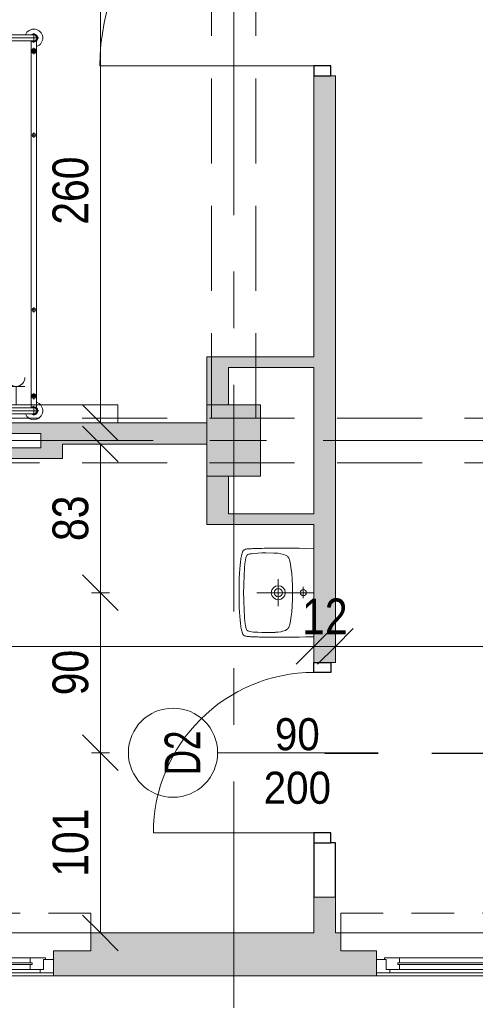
# Model space of a CAD drawing. Header units: centimetres. Extents: x -1631 to 21770, y -8842 to 3590.
# Tile 6 of 133: x -733 to -477, y 92 to 644. Entities that reach past the tile are written whole.
import ezdxf

# ---------------------------------------------------------------- set-up
doc = ezdxf.new("R2010")
doc.units = ezdxf.units.CM
for name, pattern in [('Dash', [60, 30, -30]), ('Oś', [222.25, 127, -31.75, 31.75, -31.75]), ('Ponad', [39.688, 23.813, -15.875]), ('Ukryte', [71.438, 47.625, -23.813])]:
    doc.linetypes.add(name, pattern=pattern)
for name, color, linetype, lineweight in [('A-ANNO-DIMS', 211, 'Continuous', 13), ('A-ANNO-DIMS-100', 211, 'Continuous', 13), ('A-ANNO-NOTE', 131, 'Continuous', 9), ('A-DETL', 90, 'Continuous', 9), ('A-DETL-GENF', 92, 'Continuous', 9), ('A-DETL-HDLN', 90, 'Ukryte', 9), ('A-DETL-MEDM', 33, 'Continuous', 13), ('A-DOOR', 31, 'Continuous', 13), ('A-FLOR-OVHD', 1, 'Ponad', 9), ('A-GLAZ', 151, 'Continuous', 13), ('A-WALL', 113, 'Continuous', 13), ('A-WALL-PATT', 111, 'Continuous', 13), ('I-FURN', 30, 'Continuous', 9), ('P-SANR-FIXT', 6, 'Continuous', 9), ('Q-SPCQ', 91, 'Continuous', 9), ('S-COLS', 52, 'Continuous', 13), ('S-GRID', 1, 'Continuous', 13)]:
    doc.layers.add(name, color=color, linetype=linetype, lineweight=lineweight)
doc.styles.add('Arial', font='arial.ttf', dxfattribs={"width": 0.9, "height": 18})
doc.styles.add('Arial Narrow_5', font='ARIALN.TTF', dxfattribs={"height": 20})
doc.styles.add('Arial_1', font='arial.ttf', dxfattribs={"width": 0.7, "height": 20})
doc.dimstyles.new('Diagonal_1_100__0__wewnętrzne', dxfattribs={"dimscale": 30.48, "dimtxt": 20.468619, "dimasz": 0.656168, "dimexe": 0.164042, "dimexo": 0.0625, "dimgap": 0.032808, "dimtad": 1, "dimdec": 0, "dimdsep": 46, "dimtxsty": 'Arial Narrow_5', "dimblk1": 'OBLIQUE', "dimblk2": 'OBLIQUE', "dimsah": 1, "dimcen": 0.09, "dimazin": 0, "dimtfac": 1, "dimtdec": 4, "dimtix": 1, "dimtmove": 0, "dimatfit": 3, "dimfxl": 0, "dimtvp": 1, "dimtolj": 1, "dimtzin": 0, "dimarcsym": 0})
doc.dimstyles.new('Diagonal_1_100__0__wewnętrzne_2', dxfattribs={"dimscale": 30.48, "dimtxt": 20.468619, "dimasz": 0.656168, "dimexe": 0.164042, "dimexo": 0.0625, "dimgap": 0.032808, "dimtad": 1, "dimdec": 0, "dimdsep": 46, "dimtxsty": 'Arial Narrow_5', "dimblk1": 'OBLIQUE', "dimblk2": 'OBLIQUE', "dimsah": 1, "dimcen": 0.09, "dimazin": 0, "dimtfac": 1, "dimtdec": 4, "dimtix": 1, "dimtmove": 2, "dimatfit": 3, "dimfxl": 0, "dimtvp": 1, "dimtolj": 1, "dimtzin": 0, "dimarcsym": 0})

# ---------------------------------------------------------------- blocks, each defined once
blk = doc.blocks.new('M_Concrete-rengular-Column - 300 x 400mm-1795933-6_piętro IV __13_80 m_ - stan projektowany')
at = {"layer": 'S-COLS', "lineweight": 9}
blk.add_hatch(color=254, dxfattribs=at).paths.add_polyline_path([(15, -20), (15, 20), (-15, 20), (-15, -20)], flags=0)
for p, q in [((15, 20), (-15, 20)), ((-15, 20), (-15, -20)), ((15, -20), (15, 20)), ((-15, -20), (15, -20))]:
    blk.add_line(p, q, dxfattribs=at)
blk = doc.blocks.new('łóżko 195x90 typ FAMED _102039_ - łóżko 195x90 typ FAMED _102039_-1233017-6_piętro IV __13_80 m_ - stan projektowany')
at = {"layer": 'I-FURN'}
for p, q in [((-43.25, 101.53), (-43.25, 106.98)), ((-43.25, 105.95), (43.25, 105.95)), ((43.25, 101.53), (43.25, 106.98)), ((45.97, 104.25), (-45.98, 104.25)), ((-44.75, -103.1), (-44.75, 102.61)), ((-43.25, 102.55), (43.25, 102.55)), ((-41.75, 102.55), (-41.75, -103.1)), ((41.75, 102.61), (41.75, -103.05)), ((44.75, -103.1), (44.75, 102.61)), ((-45, 96.93), (-41.5, 96.93)), ((-43.25, 95.18), (-43.25, 98.68)), ((45, 96.93), (41.5, 96.93)), ((43.25, 95.18), (43.25, 98.68)), ((-44.75, 49.81), (-41.75, 49.81)), ((-43.25, 48.31), (-43.25, 51.31)), ((44.75, 49.81), (41.75, 49.81)), ((43.25, 48.31), (43.25, 51.31)), ((-44.75, -48.19), (-41.75, -48.19)), ((-43.25, -49.69), (-43.25, -46.69)), ((44.75, -48.19), (41.75, -48.19)), ((43.25, -49.69), (43.25, -46.69)), ((-45, -96.6), (-41.5, -96.6)), ((-43.25, -94.85), (-43.25, -98.35)), ((45, -96.6), (41.5, -96.6)), ((43.25, -94.85), (43.25, -98.35)), ((-45.98, -104.75), (45.97, -104.75)), ((-43.25, -102.02), (-43.25, -107.47)), ((-43.25, -103.05), (43.25, -103.05)), ((43.25, -102.02), (43.25, -107.47)), ((-43.25, -106.45), (43.25, -106.45))]:
    blk.add_line(p, q, dxfattribs=at)
for centre, radius in [((-43.25, 96.93), 1.25), ((-43.25, 96.93), 0.8), ((43.25, 96.93), 1.25), ((43.25, 96.93), 0.8), ((-43.25, 49.81), 1), ((43.25, 49.81), 1), ((-43.25, -48.19), 1), ((43.25, -48.19), 1), ((-43.25, -96.6), 1.25), ((-43.25, -96.6), 0.8), ((43.25, -96.6), 1.25), ((43.25, -96.6), 0.8)]:
    blk.add_circle(centre, radius, dxfattribs=at)
for centre, radius, start, end in [((-43.25, 104.25), 5, 19.8769, 252.5424), ((-43.25, 104.25), 2.23, 49.8221, 310.1779), ((-43.25, 104.25), 1.93, 62.0207, 297.9793), ((-43.25, 104.25), 1.7, 90, 270), ((43.25, 104.25), 5, 287.4576, 160.1231), ((43.25, 104.25), 2.23, 229.8221, 130.1779), ((43.25, 104.25), 1.93, 242.0207, 117.9793), ((43.25, 104.25), 1.7, 270, 90), ((-43.25, -104.75), 5, 107.4576, 340.1231), ((-43.25, -104.75), 2.23, 47.6113, 310.1779), ((-43.25, -104.75), 1.93, 62.0207, 297.9793), ((-43.25, -104.75), 1.7, 90, 270), ((43.25, -104.75), 5, 199.8769, 72.5424), ((43.25, -104.75), 2.23, 229.8221, 130.1779), ((43.25, -104.75), 1.93, 242.0207, 117.9793), ((43.25, -104.75), 1.7, 270, 90)]:
    blk.add_arc(centre, radius, start, end, dxfattribs=at)
blk = doc.blocks.new('Umywalka koło Nova Pro - Pro 50-1205816-6_piętro IV __13_80 m_ - stan projektowany')
at = {"layer": 'P-SANR-FIXT'}
for p, q in [((-11.92, 43.87), (-11.82, 44.38)), ((-11.82, 44.38), (-11.71, 44.67)), ((-11.6, 44.96), (-11.79, 44.38)), ((-11.71, 44.67), (-11.6, 44.96)), ((-11.6, 44.96), (-11.26, 45.47)), ((-11.26, 45.47), (-11.6, 44.96)), ((-11.26, 45.47), (-10.8, 45.84)), ((-10.8, 45.84), (-11.26, 45.47)), ((-10.8, 45.84), (-10.24, 46.11)), ((-10.24, 46.11), (-10.8, 45.84)), ((-10.24, 46.11), (-9.61, 46.32)), ((-9.61, 46.32), (-10.24, 46.11)), ((-9.61, 46.32), (-8.94, 46.51)), ((-8.94, 46.51), (-9.61, 46.32)), ((-8.94, 46.51), (-8.25, 46.64)), ((-8.25, 46.64), (-8.94, 46.51)), ((-8.25, 46.64), (-7.5, 46.8)), ((-7.5, 46.8), (-8.25, 46.64)), ((-7.53, 44.06), (-6.97, 44.22)), ((-7.5, 46.8), (-6.73, 46.91)), ((-6.73, 46.91), (-7.5, 46.8)), ((-6.97, 44.22), (-5.88, 44.43)), ((-6.73, 46.91), (-5.93, 47.04)), ((-5.93, 47.04), (-6.73, 46.91)), ((-5.93, 47.04), (-5.1, 47.15)), ((-5.1, 47.15), (-5.93, 47.04)), ((-5.88, 44.43), (-3.64, 44.75)), ((-5.1, 47.15), (-4.2, 47.25)), ((-4.2, 47.25), (-5.1, 47.15)), ((-4.2, 47.25), (-3.27, 47.36)), ((-3.27, 47.36), (-4.2, 47.25)), ((-3.64, 44.75), (-1.4, 44.94)), ((-3.27, 47.36), (-2.28, 47.44)), ((-2.28, 47.44), (-3.27, 47.36)), ((-2.28, 47.44), (-1.24, 47.52)), ((-1.24, 47.52), (-2.28, 47.44)), ((-1.4, 44.94), (3.1, 45.18)), ((-1.24, 47.52), (-0.15, 47.63)), ((-0.15, 47.63), (-1.24, 47.52)), ((-0.15, 47.63), (1.05, 47.71)), ((1.05, 47.71), (-0.15, 47.63)), ((1.05, 47.71), (2.3, 47.76)), ((2.3, 47.76), (1.05, 47.71)), ((2.3, 47.76), (3.66, 47.84)), ((3.66, 47.84), (2.3, 47.76)), ((3.1, 45.18), (7.6, 45.31)), ((3.66, 47.84), (5.12, 47.89)), ((5.12, 47.89), (3.66, 47.84)), ((5.12, 47.89), (6.72, 47.95)), ((6.72, 47.95), (5.12, 47.89)), ((6.72, 47.95), (8.45, 47.97)), ((8.45, 47.97), (6.72, 47.95)), ((7.6, 45.31), (9.86, 45.39)), ((8.45, 47.97), (10.4, 48)), ((10.4, 48), (8.45, 47.97)), ((9.86, 45.39), (11.04, 45.42)), ((10.4, 48), (14.63, 48)), ((14.63, 48), (10.4, 48)), ((11.04, 45.42), (11.7, 45.42)), ((11.7, 45.42), (12.5, 45.44)), ((12.5, 45.44), (13.3, 45.42)), ((13.3, 45.42), (13.99, 45.42)), ((13.99, 45.42), (15.14, 45.39)), ((14.63, 48), (16.55, 47.97)), ((16.55, 47.97), (14.63, 48)), ((15.14, 45.39), (17.4, 45.31)), ((16.55, 47.97), (18.31, 47.95)), ((18.31, 47.95), (16.55, 47.97)), ((17.4, 45.31), (21.9, 45.18)), ((18.31, 47.95), (19.88, 47.89)), ((19.88, 47.89), (18.31, 47.95)), ((19.88, 47.89), (21.34, 47.84)), ((21.34, 47.84), (19.88, 47.89)), ((21.34, 47.84), (22.7, 47.76)), ((22.7, 47.76), (21.34, 47.84)), ((21.9, 45.18), (26.4, 44.94)), ((22.7, 47.76), (23.98, 47.71)), ((23.98, 47.71), (22.7, 47.76)), ((23.98, 47.71), (25.15, 47.63)), ((25.15, 47.63), (23.98, 47.71)), ((25.15, 47.63), (26.24, 47.52)), ((26.24, 47.52), (25.15, 47.63)), ((26.24, 47.52), (27.31, 47.44)), ((27.31, 47.44), (26.24, 47.52)), ((26.4, 44.94), (28.64, 44.75)), ((27.31, 47.44), (28.29, 47.36)), ((28.29, 47.36), (27.31, 47.44)), ((28.29, 47.36), (29.23, 47.25)), ((29.23, 47.25), (28.29, 47.36)), ((28.64, 44.75), (30.88, 44.43)), ((29.23, 47.25), (30.1, 47.15)), ((30.1, 47.15), (29.23, 47.25)), ((30.1, 47.15), (30.93, 47.04)), ((30.93, 47.04), (30.1, 47.15)), ((30.88, 44.43), (31.97, 44.22)), ((30.93, 47.04), (31.76, 46.91)), ((31.76, 46.91), (30.93, 47.04)), ((31.76, 46.91), (32.5, 46.8)), ((32.5, 46.8), (31.76, 46.91)), ((31.97, 44.22), (32.53, 44.06)), ((32.5, 46.8), (33.25, 46.64)), ((33.25, 46.64), (32.5, 46.8)), ((33.25, 46.64), (33.97, 46.51)), ((33.97, 46.51), (33.25, 46.64)), ((33.97, 46.51), (34.63, 46.32)), ((34.63, 46.32), (33.97, 46.51)), ((34.63, 46.32), (35.24, 46.11)), ((35.24, 46.11), (34.63, 46.32)), ((35.24, 46.11), (35.8, 45.84)), ((35.8, 45.84), (35.24, 46.11)), ((35.8, 45.84), (36.28, 45.47)), ((36.28, 45.47), (35.8, 45.84)), ((36.28, 45.47), (36.6, 44.96)), ((36.6, 44.96), (36.28, 45.47)), ((36.6, 44.96), (36.82, 44.38)), ((36.82, 44.38), (36.92, 43.87)), ((-12.3, 38.17), (-12.27, 38.89)), ((-12.27, 38.89), (-12.24, 39.61)), ((-12.24, 39.61), (-12.22, 40.28)), ((-12.22, 40.28), (-12.19, 40.94)), ((-12.19, 40.94), (-12.16, 41.58)), ((-12.16, 41.58), (-12.14, 42.22)), ((-12.14, 42.22), (-12.08, 42.81)), ((-12.08, 42.81), (-12, 43.37)), ((-12, 43.37), (-11.92, 43.87)), ((-9.71, 37.56), (-9.53, 39.82)), ((-9.53, 39.82), (-9.39, 40.94)), ((-9.39, 40.94), (-9.21, 42.03)), ((-9.21, 42.03), (-9.05, 42.59)), ((-9.05, 42.59), (-8.86, 43.1)), ((-8.86, 43.1), (-8.7, 43.34)), ((-8.7, 43.34), (-8.51, 43.55)), ((-8.51, 43.55), (-8.03, 43.85)), ((-8.03, 43.85), (-7.53, 44.06)), ((32.53, 44.06), (33.06, 43.85)), ((33.06, 43.85), (33.54, 43.55)), ((33.54, 43.55), (33.73, 43.34)), ((33.73, 43.34), (33.86, 43.1)), ((33.86, 43.1), (34.07, 42.59)), ((34.07, 42.59), (34.21, 42.03)), ((34.21, 42.03), (34.39, 40.94)), ((34.39, 40.94), (34.53, 39.82)), ((34.53, 39.82), (34.71, 37.56)), ((36.92, 43.87), (37.03, 43.37)), ((37.03, 43.37), (37.08, 42.81)), ((37.08, 42.81), (37.14, 42.22)), ((37.14, 42.22), (37.16, 41.58)), ((37.16, 41.58), (37.19, 40.94)), ((37.19, 40.94), (37.22, 40.28)), ((37.22, 40.28), (37.24, 39.61)), ((37.24, 39.61), (37.27, 38.89)), ((37.27, 38.89), (37.3, 38.17)), ((-12.43, 32.39), (-12.4, 33.3)), ((-12.4, 33.88), (-12.38, 35.06)), ((-12.4, 33.3), (-12.4, 33.88)), ((-12.38, 35.06), (-12.35, 35.88)), ((-12.35, 36.65), (-12.32, 37.43)), ((-12.35, 35.88), (-12.35, 36.65)), ((-12.32, 37.43), (-12.3, 38.17)), ((-9.84, 33.06), (-9.79, 35.32)), ((-9.79, 35.32), (-9.71, 37.56)), ((12.5, 6), (12.5, 38)), ((34.71, 37.56), (34.82, 35.32)), ((34.82, 35.32), (34.84, 33.06)), ((37.3, 38.17), (37.32, 37.43)), ((37.32, 37.43), (37.35, 36.65)), ((37.35, 36.65), (37.35, 35.88)), ((37.35, 35.88), (37.38, 35.06)), ((37.38, 35.06), (37.4, 33.88)), ((37.4, 33.88), (37.43, 33.3)), ((37.43, 33.3), (37.43, 32.39)), ((-12.48, 27.81), (-12.46, 29.49)), ((-12.48, 26.13), (-12.48, 27.81)), ((-12.46, 30.5), (-12.43, 31.46)), ((-12.46, 29.49), (-12.46, 30.5)), ((-12.43, 31.46), (-12.43, 32.39)), ((-9.76, 28.56), (-9.84, 33.06)), ((-9.74, 27.87), (-9.76, 28.56)), ((-9.71, 27.55), (-9.74, 27.87)), ((34.74, 27.87), (34.71, 27.55)), ((34.76, 28.56), (34.74, 27.87)), ((34.84, 33.06), (34.76, 28.56)), ((37.43, 32.39), (37.46, 31.46)), ((37.46, 31.46), (37.46, 30.5)), ((37.46, 30.5), (37.48, 29.49)), ((37.48, 29.49), (37.48, 27.81)), ((37.48, 27.81), (37.51, 26.13)), ((-12.51, 24.3), (-12.48, 26.13)), ((-12.48, 22.27), (-12.51, 24.3)), ((-12.48, 19.98), (-12.48, 22.27)), ((-9.69, 27.15), (-9.71, 27.55)), ((-9.61, 26.27), (-9.69, 27.15)), ((-9.37, 24.54), (-9.61, 26.27)), ((-8.91, 22.86), (-9.37, 24.54)), ((-8.62, 22.03), (-8.91, 22.86)), ((20.01, 26), (5.01, 26)), ((33.91, 22.86), (33.62, 22.03)), ((34.37, 24.54), (33.91, 22.86)), ((34.63, 26.27), (34.37, 24.54)), ((34.69, 27.15), (34.63, 26.27)), ((34.71, 27.55), (34.69, 27.15)), ((37.51, 22.27), (37.48, 19.98)), ((37.51, 26.13), (37.51, 22.27)), ((-12.45, 17.35), (-12.48, 19.98)), ((-12.4, 14.28), (-12.45, 17.35)), ((-8.19, 21.26), (-8.62, 22.03)), ((-7.93, 20.91), (-8.19, 21.26)), ((-7.61, 20.62), (-7.93, 20.91)), ((-6.89, 20.14), (-7.61, 20.62)), ((-6.09, 19.8), (-6.89, 20.14)), ((-5.24, 19.53), (-6.09, 19.8)), ((-3.53, 19.16), (-5.24, 19.53)), ((-1.83, 18.89), (-3.53, 19.16)), ((1.66, 18.49), (-1.83, 18.89)), ((5.15, 18.2), (1.66, 18.49)), ((8.64, 18.06), (5.15, 18.2)), ((10.37, 18.01), (8.64, 18.06)), ((14.63, 18.01), (10.37, 18.01)), ((16.36, 18.06), (14.63, 18.01)), ((19.88, 18.2), (16.36, 18.06)), ((23.34, 18.49), (19.88, 18.2)), ((26.83, 18.89), (23.34, 18.49)), ((28.56, 19.16), (26.83, 18.89)), ((30.26, 19.53), (28.56, 19.16)), ((31.09, 19.8), (30.26, 19.53)), ((31.89, 20.14), (31.09, 19.8)), ((32.61, 20.62), (31.89, 20.14)), ((32.93, 20.91), (32.61, 20.62)), ((33.19, 21.26), (32.93, 20.91)), ((33.62, 22.03), (33.19, 21.26)), ((37.45, 17.35), (37.4, 14.28)), ((37.48, 19.98), (37.45, 17.35)), ((-12.32, 10.58), (-12.4, 14.28)), ((15.72, 12.02), (9.46, 12.02)), ((37.4, 14.28), (37.32, 10.58)), ((-12.19, 6), (-12.32, 10.58)), ((37.32, 10.58), (37.19, 6))]:
    blk.add_line(p, q, dxfattribs=at)
for centre, radius in [((12.51, 26), 3.92), ((12.51, 26), 2.28), ((12.5, 12.02), 1.72)]:
    blk.add_circle(centre, radius, dxfattribs=at)
blk = doc.blocks.new('Panel Gazowo Oswietleniowy 2 - Type 1-2423792-6_piętro IV __13_80 m_ - stan projektowany')
at = {"layer": 'Q-SPCQ'}
for p, q in [((-112.5, 47.33), (-102.5, 47.33)), ((-107.5, 47.33), (-107.5, 37)), ((-99.33, 47.33), (-89.33, 47.33)), ((-94.33, 47.33), (-94.33, 37)), ((47.5, 47.33), (57.5, 47.33)), ((52.5, 47.33), (52.5, 37)), ((60.67, 47.33), (70.67, 47.33)), ((65.67, 47.33), (65.67, 37)), ((-79.82, 31.43), (-81.13, 30.12)), ((-74.88, 26.48), (-79.82, 31.43)), ((80.18, 31.43), (78.87, 30.12)), ((85.12, 26.48), (80.18, 31.43)), ((-73.64, 13), (-73.64, 23.5)), ((-66.13, 23.33), (-56.13, 23.33)), ((-61.13, 23.33), (-61.13, 13)), ((-52.67, 23.33), (-42.67, 23.33)), ((-47.67, 23.33), (-47.67, 13)), ((-39.5, 23.33), (-29.5, 23.33)), ((-34.5, 23.33), (-34.5, 13)), ((86.36, 13), (86.36, 23.5)), ((93.87, 23.33), (103.87, 23.33)), ((98.87, 23.33), (98.87, 13)), ((107.33, 23.33), (117.33, 23.33)), ((112.33, 23.33), (112.33, 13)), ((120.5, 23.33), (130.5, 23.33)), ((125.5, 23.33), (125.5, 13)), ((-157.5, 3), (-157.5, 13)), ((-157.5, 13), (182.5, 13)), ((182.5, 13), (182.5, 3))]:
    blk.add_line(p, q, dxfattribs=at)
for centre in [(-73.64, 25.25), (86.36, 25.25)]:
    blk.add_circle(centre, 1.75, dxfattribs=at)
for centre, end in [((-107.5, 52.33), 0), ((-94.33, 52.33), 0), ((52.5, 52.33), 0), ((65.67, 52.33), 0), ((-61.13, 28.33), 360), ((-47.67, 28.33), 360), ((-34.5, 28.33), 360), ((98.87, 28.33), 360), ((112.33, 28.33), 360), ((125.5, 28.33), 360)]:
    blk.add_arc(centre, 5, 180, end, dxfattribs=at)
blk = doc.blocks.new('DRZWI 1S - automatyczna etykieta - Drzwi 120-2386914-6_piętro IV __13_80 m_ - stan projektowany')
at = {"layer": 'A-DETL-GENF'}
for p, q in [((-65.5, 3.5), (-60, 3.5)), ((-65.5, -6), (-65.5, 3.5)), ((-60, 3.5), (-60, -6)), ((60, 3.5), (65.5, 3.5)), ((60, -6), (60, 3.5)), ((65.5, 3.5), (65.5, -6)), ((-60, -6), (-65.5, -6)), ((65.5, -6), (60, -6))]:
    blk.add_line(p, q, dxfattribs=at)
at = {"layer": 'A-DETL-MEDM', "lineweight": 25}
for p, q in [((-65.5, -6), (-65.5, 3.5)), ((-65.5, 3.5), (-60, 3.5)), ((-60, 3.5), (-60, -6)), ((60, 3.5), (60, -6)), ((65.5, 3.5), (60, 3.5)), ((65.5, -6), (65.5, 3.5)), ((-60, -6), (-65.5, -6)), ((60, -6), (65.5, -6))]:
    blk.add_line(p, q, dxfattribs=at)
at = {"layer": 'A-DOOR'}
blk.add_line((60, -6), (60, -126), dxfattribs=at)
blk.add_arc((60, -6), 120, 180, 270, dxfattribs=at)
blk = doc.blocks.new('DRZWI 1S - automatyczna etykieta - Drzwi 90-2322410-6_piętro IV __13_80 m_ - stan projektowany')
at = {"layer": 'A-DETL-GENF'}
for p, q in [((-50.5, 3.5), (-45, 3.5)), ((-50.5, -6), (-50.5, 3.5)), ((-45, 3.5), (-45, -6)), ((45, 3.5), (50.5, 3.5)), ((45, -6), (45, 3.5)), ((50.5, 3.5), (50.5, -6)), ((-45, -6), (-50.5, -6)), ((50.5, -6), (45, -6))]:
    blk.add_line(p, q, dxfattribs=at)
at = {"layer": 'A-DETL-MEDM', "lineweight": 25}
for p, q in [((-50.5, -6), (-50.5, 3.5)), ((-50.5, 3.5), (-45, 3.5)), ((-45, 3.5), (-45, -6)), ((45, 3.5), (45, -6)), ((50.5, 3.5), (45, 3.5)), ((50.5, -6), (50.5, 3.5)), ((-45, -6), (-50.5, -6)), ((45, -6), (50.5, -6))]:
    blk.add_line(p, q, dxfattribs=at)
at = {"layer": 'A-DOOR'}
blk.add_line((45, -6), (45, -96), dxfattribs=at)
blk.add_arc((45, -6), 90, 180, 270, dxfattribs=at)
blk = doc.blocks.new('Okno - automatyczna etykieta - 200x165 _projektowane_-2623157-6_piętro IV __13_80 m_ - stan projektowany')
at = {"layer": 'A-GLAZ'}
for p, q in [((-92.5, 5.5), (-100, 5.5)), ((-100, 5.5), (-100, -2)), ((-100, 5.5), (100, 5.5)), ((-87, 3.5), (-94.5, 3.5)), ((-94.5, 3.5), (-94.5, -2)), ((-94.5, -2), (-94.5, 3.5)), ((-94.5, 3.5), (-92.5, 3.5)), ((-92.5, 3.5), (-92.5, 5.5)), ((92.5, 5.5), (-92.5, 5.5)), ((88, 0.75), (-88, 0.75)), ((-88, 0.75), (-88, -0.25)), ((-88, -0.25), (-88, 0.75)), ((-88, 0.75), (-87, 0.75)), ((-87, 0.75), (-87, 3.5)), ((87, 3.5), (-87, 3.5)), ((2.5, 2.25), (-2.5, 2.25)), ((-2.5, 2.25), (-2.5, -1.75)), ((2.5, -1.75), (2.5, 2.25)), ((94.5, 3.5), (87, 3.5)), ((87, 3.5), (87, 0.75)), ((87, 0.75), (88, 0.75)), ((88, -0.25), (88, 0.75)), ((88, 0.75), (88, -0.25)), ((100, 5.5), (92.5, 5.5)), ((92.5, 5.5), (92.5, 3.5)), ((92.5, 3.5), (94.5, 3.5)), ((94.5, -2), (94.5, 3.5)), ((94.5, 3.5), (94.5, -2)), ((100, -2), (100, 5.5)), ((-100, -2), (-94.5, -2)), ((-94.5, -2), (-95.5, -2)), ((-95.5, -2), (-95.5, -3)), ((-95.5, -3), (-87, -3)), ((-88, -0.25), (88, -0.25)), ((-87, -0.25), (-88, -0.25)), ((-87, -3), (-87, -0.25)), ((87, -3), (-87, -3)), ((-2.5, -1.75), (2.5, -1.75)), ((87, -0.25), (87, -3)), ((88, -0.25), (87, -0.25)), ((87, -3), (95.5, -3)), ((95.5, -2), (94.5, -2)), ((94.5, -2), (100, -2)), ((95.5, -3), (95.5, -2))]:
    blk.add_line(p, q, dxfattribs=at)
blk = doc.blocks.new('DIMBLOCK30-6_piętro IV __13_80 m_ - stan projektowany')
at = {"layer": 'A-ANNO-DIMS-100', "transparency": 16777216}
for p, q in [((-687.3, 678.33), (-697.3, 688.33)), ((-692.3, 678.33), (-682.3, 678.33)), ((-687.3, 678.33), (-692.3, 678.33)), ((-687.3, 418.33), (-687.3, 678.33)), ((-687.3, 678.33), (-677.3, 668.33)), ((-687.3, 418.33), (-697.3, 428.33)), ((-692.3, 418.33), (-682.3, 418.33)), ((-687.3, 418.33), (-692.3, 418.33)), ((-687.3, 418.33), (-677.3, 408.33))]:
    blk.add_line(p, q, dxfattribs=at)
at = {"layer": 'A-ANNO-DIMS-100', "color": 0, "transparency": 16777216, "insert": (-714.15, 529.32), "char_height": 20, "width": 45.6158, "attachment_point": 1, "rotation": 90, "line_spacing_factor": 0.974696, "style": 'Arial Narrow_5'}
blk.add_mtext('260', dxfattribs=at)
blk = doc.blocks.new('_Oblique')
at = {"color": 0, "linetype": 'ByBlock', "lineweight": -2}
blk.add_line((-0.5, -0.5), (0.5, 0.5), dxfattribs=at)
blk = doc.blocks.new('DIMBLOCK73-6_piętro IV __13_80 m_ - stan projektowany')
at = {"layer": 'A-ANNO-DIMS-100', "transparency": 16777216}
for p, q in [((-687.3, 233.33), (-697.3, 243.33)), ((-682.3, 233.33), (-692.3, 233.33)), ((-687.3, 132.33), (-687.3, 233.33)), ((-687.3, 233.33), (-677.3, 223.33)), ((-687.3, 233.33), (-682.3, 233.33)), ((-687.3, 132.33), (-697.3, 142.33)), ((-692.3, 132.33), (-682.3, 132.33)), ((-687.3, 132.33), (-692.3, 132.33)), ((-687.3, 132.33), (-677.3, 122.33))]:
    blk.add_line(p, q, dxfattribs=at)
at = {"layer": 'A-ANNO-DIMS-100', "color": 0, "transparency": 16777216, "insert": (-714.15, 163.82), "char_height": 20, "width": 45.6158, "attachment_point": 1, "rotation": 90, "line_spacing_factor": 0.974696, "style": 'Arial Narrow_5'}
blk.add_mtext('101', dxfattribs=at)
blk = doc.blocks.new('DIMBLOCK74-6_piętro IV __13_80 m_ - stan projektowany')
at = {"layer": 'A-ANNO-DIMS-100', "transparency": 16777216}
for p, q in [((-687.3, 323.02), (-697.3, 333.02)), ((-682.3, 323.02), (-692.3, 323.02)), ((-687.3, 233.33), (-687.3, 323.02)), ((-687.3, 323.02), (-677.3, 313.02)), ((-687.3, 323.02), (-682.3, 323.02)), ((-687.3, 233.33), (-697.3, 243.33)), ((-682.3, 233.33), (-692.3, 233.33)), ((-687.3, 233.33), (-677.3, 223.33)), ((-687.3, 233.33), (-682.3, 233.33))]:
    blk.add_line(p, q, dxfattribs=at)
at = {"layer": 'A-ANNO-DIMS-100', "color": 0, "transparency": 16777216, "insert": (-714.15, 265.5), "char_height": 20, "width": 30.4105, "attachment_point": 1, "rotation": 90, "line_spacing_factor": 0.974696, "style": 'Arial Narrow_5'}
blk.add_mtext('90', dxfattribs=at)
blk = doc.blocks.new('DIMBLOCK75-6_piętro IV __13_80 m_ - stan projektowany')
at = {"layer": 'A-ANNO-DIMS-100', "transparency": 16777216}
for p, q in [((-687.3, 406.33), (-697.3, 416.33)), ((-692.3, 406.33), (-682.3, 406.33)), ((-687.3, 406.33), (-692.3, 406.33)), ((-687.3, 323.02), (-687.3, 406.33)), ((-687.3, 406.33), (-677.3, 396.33)), ((-687.3, 323.02), (-697.3, 333.02)), ((-682.3, 323.02), (-692.3, 323.02)), ((-687.3, 323.02), (-677.3, 313.02)), ((-687.3, 323.02), (-682.3, 323.02))]:
    blk.add_line(p, q, dxfattribs=at)
at = {"layer": 'A-ANNO-DIMS-100', "color": 0, "transparency": 16777216, "insert": (-714.15, 352), "char_height": 20, "width": 30.4105, "attachment_point": 1, "rotation": 90, "line_spacing_factor": 0.974696, "style": 'Arial Narrow_5'}
blk.add_mtext('83', dxfattribs=at)
blk = doc.blocks.new('DIMBLOCK100-6_piętro IV __13_80 m_ - stan projektowany')
at = {"layer": 'A-ANNO-DIMS-100', "transparency": 16777216}
for p, q in [((-555.62, 292.9), (-545.62, 302.9)), ((-322.62, 292.9), (-312.62, 302.9)), ((-555.62, 292.9), (-565.62, 282.9)), ((-555.62, 287.9), (-555.62, 297.9)), ((-322.62, 292.9), (-555.62, 292.9)), ((-555.62, 292.9), (-555.62, 287.9)), ((-322.62, 292.9), (-332.62, 282.9)), ((-322.62, 287.9), (-322.62, 297.9)), ((-322.62, 292.9), (-322.62, 287.9))]:
    blk.add_line(p, q, dxfattribs=at)
at = {"layer": 'A-ANNO-DIMS-100', "color": 0, "transparency": 16777216, "insert": (-458.13, 319.75), "char_height": 20, "width": 45.6158, "attachment_point": 1, "line_spacing_factor": 0.974696, "style": 'Arial Narrow_5'}
blk.add_mtext('233', dxfattribs=at)
blk = doc.blocks.new('DIMBLOCK101-6_piętro IV __13_80 m_ - stan projektowany')
at = {"layer": 'A-ANNO-DIMS-100', "transparency": 16777216}
for p, q in [((-567.62, 292.9), (-557.62, 302.9)), ((-555.62, 292.9), (-545.62, 302.9)), ((-567.62, 292.9), (-577.62, 282.9)), ((-567.62, 287.9), (-567.62, 297.9)), ((-555.62, 292.9), (-567.62, 292.9)), ((-567.62, 292.9), (-567.62, 287.9)), ((-555.62, 292.9), (-565.62, 282.9)), ((-555.62, 287.9), (-555.62, 297.9)), ((-555.62, 292.9), (-555.62, 287.9))]:
    blk.add_line(p, q, dxfattribs=at)
at = {"layer": 'A-ANNO-DIMS-100', "color": 0, "transparency": 16777216, "insert": (-574.29, 319.75), "char_height": 20, "width": 30.4105, "attachment_point": 1, "line_spacing_factor": 0.974696, "style": 'Arial Narrow_5'}
blk.add_mtext('12', dxfattribs=at)
blk = doc.blocks.new('DIMBLOCK102-6_piętro IV __13_80 m_ - stan projektowany')
at = {"layer": 'A-ANNO-DIMS-100', "transparency": 16777216}
for p, q in [((-1228.62, 292.9), (-1218.62, 302.9)), ((-567.62, 292.9), (-557.62, 302.9)), ((-1228.62, 292.9), (-1238.62, 282.9)), ((-1228.62, 287.9), (-1228.62, 297.9)), ((-567.62, 292.9), (-1228.62, 292.9)), ((-1228.62, 292.9), (-1228.62, 287.9)), ((-567.62, 292.9), (-577.62, 282.9)), ((-567.62, 287.9), (-567.62, 297.9)), ((-567.62, 292.9), (-567.62, 287.9))]:
    blk.add_line(p, q, dxfattribs=at)
at = {"layer": 'A-ANNO-DIMS-100', "color": 0, "transparency": 16777216, "insert": (-950.55, 319.75), "char_height": 20, "width": 45.6158, "attachment_point": 1, "line_spacing_factor": 0.974696, "style": 'Arial Narrow_5'}
blk.add_mtext('661', dxfattribs=at)

msp = doc.modelspace()

# ---------------------------------------------------------------- hatches: boundary and pattern name
at = {"layer": 'A-WALL-PATT'}
h = msp.add_hatch(color=9, dxfattribs=at)
h.paths.add_polyline_path([(-567.62, 132.33), (-555.62, 132.33), (-555.62, 152.33), (-567.62, 152.33)], flags=0)
h.paths.add_polyline_path([(-558.12, 283.83), (-555.62, 283.83), (-555.62, 612.83), (-567.62, 612.83), (-567.62, 283.83)], flags=0)
h.paths.add_polyline_path([(-555.62, 743.83), (-555.62, 1032.83), (-567.62, 1032.83), (-567.62, 743.83), (-558.12, 743.83)], flags=0)
h.paths.add_polyline_path([(-555.62, 1163.83), (-555.62, 1383.33), (-567.62, 1383.33), (-567.62, 1163.83), (-558.12, 1163.83)], flags=0)
for points in [[(-625.32, 428.33), (-615.62, 428.33), (-615.62, 455.33), (-627.62, 455.33), (-627.62, 428.33)], [(-615.62, 449.33), (-567.62, 449.33), (-567.62, 455.33), (-615.62, 455.33)], [(-720.62, 412.33), (-720.62, 418.33), (-1197.62, 418.33), (-1197.62, 412.33), (-1083.22, 412.33)], [(-719.31, 406.33), (-627.62, 406.33), (-627.62, 418.33), (-720.62, 418.33), (-720.62, 406.33)], [(-720.62, 398.33), (-720.62, 404.33), (-1197.62, 404.33), (-1197.62, 398.33), (-1083.22, 398.33)], [(-720.62, 398.33), (-708.62, 398.33), (-708.62, 406.33), (-720.62, 406.33), (-720.62, 404.33)], [(-627.62, 361.33), (-615.62, 361.33), (-615.62, 388.33), (-627.62, 388.33)], [(-567.62, 361.33), (-567.62, 367.33), (-615.62, 367.33), (-615.62, 361.33)], [(-692.62, 108.33), (-552.62, 108.33), (-552.62, 132.33), (-692.62, 132.33), (-692.62, 122.33)]]:
    msp.add_hatch(color=9, dxfattribs=at).paths.add_polyline_path(points, flags=0)
h = msp.add_hatch(color=9, dxfattribs=at)
h.paths.add_polyline_path([(-1212.62, 108.33), (-1191.62, 108.33), (-1191.62, 122.33), (-1212.62, 122.33), (-1212.62, 109.83)], flags=0)
h.paths.add_polyline_path([(-987.62, 108.33), (-917.62, 108.33), (-917.62, 122.33), (-987.62, 122.33)], flags=0)
h.paths.add_polyline_path([(-692.62, 108.33), (-692.62, 122.33), (-713.62, 122.33), (-713.62, 108.33)], flags=0)
h = msp.add_hatch(color=9, dxfattribs=at)
h.paths.add_polyline_path([(-537.36, 108.33), (-532.62, 108.33), (-532.62, 122.33), (-552.62, 122.33), (-552.62, 108.33)], flags=0)
h.paths.add_polyline_path([(-327.62, 108.33), (-257.62, 108.33), (-257.62, 122.33), (-327.62, 122.33)], flags=0)
h.paths.add_polyline_path([(-47.62, 108.33), (22.38, 108.33), (22.38, 122.33), (-47.62, 122.33)], flags=0)
h.paths.add_polyline_path([(232.38, 108.33), (302.38, 108.33), (302.38, 122.33), (232.38, 122.33)], flags=0)
h.paths.add_polyline_path([(492.38, 108.33), (527.38, 108.33), (527.38, 122.33), (492.38, 122.33)], flags=0)

# ---------------------------------------------------------------- linework, layer by layer
at = {"layer": 'A-ANNO-NOTE', "lineweight": 13}
msp.add_line((-531.62, 233.33), (-621.62, 233.33), dxfattribs=at)
msp.add_line((-531.62, 233.33), (-621.62, 233.33), dxfattribs=at)
msp.add_circle((-646.62, 233.33), 25, dxfattribs=at)
at = {"layer": 'A-DETL', "linetype": 'Dash', "lineweight": 25}
msp.add_open_spline([(-561.62, 233.02), (-511.61, 233.02), (-497.78, 233.02), (-439.12, 233.02), (-439.12, 251.36), (-439.12, 296.62), (-439.12, 1289.33), (-439.12, 1326.28), (-439.12, 1329.11), (-439.12, 1432.79), (-439.12, 1435.62), (-439.12, 1472.57), (-476.08, 1472.57), (-478.91, 1472.57), (-555.62, 1472.57)], degree=3, knots=[0, 0, 0, 0, 1.339676, 2.332925, 3.669947, 15.221807, 26.977257, 38.268666, 39.837617, 41.033347, 42.602298, 43.441538, 44.280778, 45.554838, 45.554838, 45.554838, 45.554838], dxfattribs=at)
at = {"layer": 'A-DETL-HDLN'}
for p, q in [((-625.12, 420.83), (-625.12, 2793.33)), ((-600.12, 420.83), (-600.12, 2793.33)), ((-1197.62, 420.83), (1172.38, 420.83)), ((-1197.62, 395.83), (1172.38, 395.83))]:
    msp.add_line(p, q, dxfattribs=at)
at = {"layer": 'A-FLOR-OVHD'}
for p, q in [((-692.62, 143.33), (-1197.62, 143.33)), ((-692.62, 143.33), (-692.62, 132.33)), ((-552.62, 143.33), (-47.62, 143.33)), ((-552.62, 132.33), (-552.62, 143.33))]:
    msp.add_line(p, q, dxfattribs=at)
at = {"layer": 'A-WALL', "lineweight": 9}
for p, q in [((-567.62, 612.83), (-567.62, 455.33)), ((-555.62, 612.83), (-558.12, 612.83)), ((-555.62, 283.83), (-555.62, 612.83)), ((-627.62, 455.33), (-627.62, 428.33)), ((-567.62, 455.33), (-627.62, 455.33)), ((-615.62, 428.33), (-615.62, 449.33)), ((-615.62, 449.33), (-567.62, 449.33)), ((-567.62, 449.33), (-567.62, 367.33)), ((-627.62, 418.33), (-1197.62, 418.33)), ((-1197.62, 412.33), (-720.62, 412.33)), ((-720.62, 412.33), (-720.62, 404.33)), ((-720.62, 404.33), (-1197.62, 404.33)), ((-708.62, 406.33), (-627.62, 406.33)), ((-708.62, 398.33), (-708.62, 406.33)), ((-1197.62, 398.33), (-708.62, 398.33)), ((-627.62, 388.33), (-627.62, 361.33)), ((-615.62, 367.33), (-615.62, 388.33)), ((-567.62, 367.33), (-615.62, 367.33)), ((-627.62, 361.33), (-567.62, 361.33)), ((-567.62, 361.33), (-567.62, 283.83)), ((-558.12, 283.83), (-555.62, 283.83)), ((-567.62, 152.33), (-567.62, 132.33)), ((-555.62, 132.33), (-555.62, 152.33)), ((-1228.62, 132.33), (-567.62, 132.33)), ((-692.62, 132.33), (-692.62, 122.33)), ((-555.62, 132.33), (-322.62, 132.33)), ((-552.62, 122.33), (-552.62, 132.33)), ((-692.62, 122.33), (-713.62, 122.33)), ((-713.62, 122.33), (-713.62, 117.33)), ((-532.62, 122.33), (-552.62, 122.33)), ((-532.62, 117.33), (-532.62, 122.33)), ((-332.62, 108.33), (-913.62, 108.33)), ((-713.62, 109.83), (-713.62, 108.33)), ((-532.62, 108.33), (-532.62, 109.83))]:
    msp.add_line(p, q, dxfattribs=at)
at = {"layer": 'A-WALL', "color": 7, "lineweight": 25}
for p, q in [((-567.62, 182.83), (-567.62, 152.33)), ((-555.62, 182.83), (-558.12, 182.83)), ((-555.62, 152.33), (-555.62, 182.83))]:
    msp.add_line(p, q, dxfattribs=at)
at = {"layer": 'A-WALL'}
msp.add_line((-555.62, 152.33), (-567.62, 152.33), dxfattribs=at)
at = {"layer": 'S-GRID', "linetype": 'Oś'}
for p, q in [((-612.62, 2884.27), (-612.62, 27.13)), ((1342.46, 408.33), (-1368.76, 408.33))]:
    msp.add_line(p, q, dxfattribs=at)

# ---------------------------------------------------------------- block references
at = {"layer": 'A-DOOR', "rotation": 269.9999999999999}
for name, p in [('DRZWI 1S - automatyczna etykieta - Drzwi 120-2386914-6_piętro IV __13_80 m_ - stan projektowany', (-561.62, 678.33)), ('DRZWI 1S - automatyczna etykieta - Drzwi 90-2322410-6_piętro IV __13_80 m_ - stan projektowany', (-561.62, 233.33))]:
    msp.add_blockref(name, p, dxfattribs=at)
at = {"layer": 'A-GLAZ', "rotation": 180}
for p in [(-813.62, 115.33), (-432.62, 115.33)]:
    msp.add_blockref('Okno - automatyczna etykieta - 200x165 _projektowane_-2623157-6_piętro IV __13_80 m_ - stan projektowany', p, dxfattribs=at)
at = {"layer": 'I-FURN'}
msp.add_blockref('łóżko 195x90 typ FAMED _102039_ - łóżko 195x90 typ FAMED _102039_-1233017-6_piętro IV __13_80 m_ - stan projektowany', (-767.87, 529.77), dxfattribs=at)
at = {"layer": 'P-SANR-FIXT', "rotation": 90.00000000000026}
msp.add_blockref('Umywalka koło Nova Pro - Pro 50-1205816-6_piętro IV __13_80 m_ - stan projektowany', (-561.62, 310.52), dxfattribs=at)
at = {"layer": 'Q-SPCQ'}
msp.add_blockref('Panel Gazowo Oswietleniowy 2 - Type 1-2423792-6_piętro IV __13_80 m_ - stan projektowany', (-860.12, 415.33), dxfattribs=at)
at = {"layer": 'S-COLS', "lineweight": 9}
msp.add_blockref('M_Concrete-rengular-Column - 300 x 400mm-1795933-6_piętro IV __13_80 m_ - stan projektowany', (-612.62, 408.33), dxfattribs=at)

# ---------------------------------------------------------------- texts
at = {"layer": 'A-ANNO-NOTE', "lineweight": 211, "insert": (-641.33, 233.26), "char_height": 20, "width": 25.97, "attachment_point": 5, "rotation": 90, "line_spacing_factor": 0.936439, "style": 'Arial_1'}
msp.add_mtext('\\pt88.9,177.8,266.7,355.6,444.5,533.4,622.3,711.2,800.1,889,977.9,1066.8,1155.7,1244.6,1333.5,1422.4,1511.3,1600.2,1689.1,1778,1866.9,1955.8,2044.7,2133.6,2222.5,2311.4,2400.3,2489.2,2578.1,2667,2755.9,2844.8;D2', dxfattribs=at)
at = {"layer": 'A-ANNO-NOTE', "lineweight": 211, "char_height": 18, "attachment_point": 5, "line_spacing_factor": 0.936439, "style": 'Arial'}
for s, insert, width in [('\\pt114.3,228.6,342.9,457.2,571.5,685.8,800.1,914.4,1028.7,1143,1257.3,1371.6,1485.9,1600.2,1714.5,1828.8,1943.1,2057.4,2171.7,2286,2400.3,2514.6,2628.9,2743.2,2857.5,2971.8,3086.1,3200.4,3314.7,3429,3543.3,3657.6;90', (-576.95, 243.56), 25.65), ('\\pt114.3,228.6,342.9,457.2,571.5,685.8,800.1,914.4,1028.7,1143,1257.3,1371.6,1485.9,1600.2,1714.5,1828.8,1943.1,2057.4,2171.7,2286,2400.3,2514.6,2628.9,2743.2,2857.5,2971.8,3086.1,3200.4,3314.7,3429,3543.3,3657.6;200', (-576.95, 213.56), 38.07)]:
    msp.add_mtext(s, dxfattribs=dict(at, insert=insert, width=width))

# ---------------------------------------------------------------- dimensions: what is measured, and where the dimension line sits
at = {"layer": 'A-ANNO-DIMS'}
for base, p1, p2, override, picture, middle in [((-687.3, 678.33), (-692.3, 418.33), (-692.3, 678.33), {"dimpost": '<>', "dimfxl": 260}, 'DIMBLOCK30-6_piętro IV __13_80 m_ - stan projektowany', (-698.51, 548.33)), ((-687.3, 406.33), (-682.3, 323.02), (-692.3, 406.33), {"dimpost": '<>', "dimfxl": 83.90017}, 'DIMBLOCK75-6_piętro IV __13_80 m_ - stan projektowany', (-698.51, 364.67)), ((-687.3, 323.02), (-682.3, 233.33), (-682.3, 323.02), {"dimpost": '<>', "dimfxl": 89.697908}, 'DIMBLOCK74-6_piętro IV __13_80 m_ - stan projektowany', (-698.51, 278.17)), ((-687.3, 233.33), (-692.3, 132.33), (-682.3, 233.33), {"dimpost": '<>', "dimfxl": 101.493842}, 'DIMBLOCK73-6_piętro IV __13_80 m_ - stan projektowany', (-698.51, 182.83))]:
    dim = msp.add_linear_dim(base=base, p1=p1, p2=p2, angle=90, dimstyle='Diagonal_1_100__0__wewnętrzne', override=override, dxfattribs=at)
    dim.commit()
    dim.dimension.update_dxf_attribs({"geometry": picture, "text_midpoint": middle})
dim = msp.add_linear_dim(base=(-1228.62, 292.9), p1=(-567.62, 287.9), p2=(-1228.62, 287.9), dimstyle='Diagonal_1_100__0__wewnętrzne_2', override={"dimpost": '<>', "dimfxl": 661}, dxfattribs=at)
dim.commit()
dim.dimension.update_dxf_attribs({"geometry": 'DIMBLOCK102-6_piętro IV __13_80 m_ - stan projektowany', "text_midpoint": (-927.74, 306.41), "dimtype": 160, "text_rotation": 360})
for base, p1, p2, override, picture, middle in [((-567.62, 292.9), (-555.62, 287.9), (-567.62, 287.9), {"dimpost": '<>', "dimfxl": 12}, 'DIMBLOCK101-6_piętro IV __13_80 m_ - stan projektowany', (-561.62, 303.94)), ((-555.62, 292.9), (-322.62, 287.9), (-555.62, 287.9), {"dimpost": '<>', "dimfxl": 233}, 'DIMBLOCK100-6_piętro IV __13_80 m_ - stan projektowany', (-439.12, 304.11))]:
    dim = msp.add_linear_dim(base=base, p1=p1, p2=p2, dimstyle='Diagonal_1_100__0__wewnętrzne', override=override, dxfattribs=at)
    dim.commit()
    dim.dimension.update_dxf_attribs({"geometry": picture, "text_midpoint": middle})

doc.saveas('drawing.dxf')
